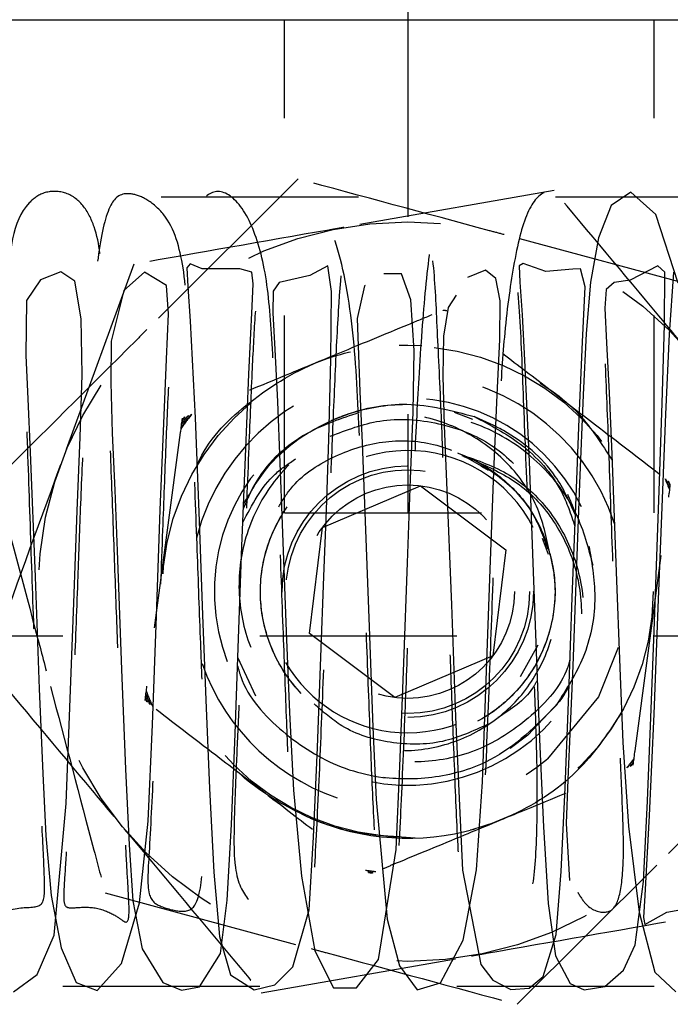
# Model space of a CAD drawing. Header units: inches. Extents: x 1772 to 2706, y -534 to -52.
# Tile 85 of 256: x 1939.112 to 1939.442, y -521.176 to -520.676. Entities that reach past the tile are written whole.
import ezdxf

# ---------------------------------------------------------------- set-up
doc = ezdxf.new("R2010")
doc.units = ezdxf.units.IN
doc.header["$LTSCALE"] = 0.5
doc.header["$MEASUREMENT"] = 0
doc.linetypes.add('HIDDEN', pattern=[0.22499999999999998, 0.15, -0.075])
doc.layers.add('SID-M-H', color=4, linetype='HIDDEN')
doc.layers.add('SID-M-S', color=105, linetype='Continuous')

msp = doc.modelspace()

# ---------------------------------------------------------------- linework, layer by layer
at = {"layer": 'SID-M-H'}
for p, q in [((1939.246122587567, -520.9262780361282), (1939.246122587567, -520.6762780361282)), ((1939.308622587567, -520.6762780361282), (1939.308622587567, -520.9262780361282)), ((1939.433622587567, -520.9262780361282), (1939.433622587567, -520.6762780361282)), ((1939.253003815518, -520.7570376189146), (1939.176304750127, -520.8334313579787)), ((1939.683622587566, -520.7662780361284), (1938.933622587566, -520.7662780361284)), ((1939.382911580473, -520.7629159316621), (1939.276280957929, -520.7815883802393)), ((1939.421768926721, -520.763723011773), (1939.411885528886, -520.7705049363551)), ((1939.434605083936, -520.775100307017), (1939.421768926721, -520.763723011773)), ((1939.411885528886, -520.7705049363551), (1939.405438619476, -520.786824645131)), ((1939.445903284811, -520.8098550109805), (1939.434605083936, -520.775100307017)), ((1939.462020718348, -520.8134905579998), (1939.357512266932, -520.7852640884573)), ((1939.405438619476, -520.786824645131), (1939.401320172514, -520.809401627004)), ((1939.169650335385, -520.8002608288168), (1939.132505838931, -520.9019418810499)), ((1939.198323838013, -520.800102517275), (1939.196604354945, -520.8021062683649)), ((1939.196604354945, -520.8021062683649), (1939.19714743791, -520.8115271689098)), ((1939.204419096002, -520.8026038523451), (1939.198323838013, -520.800102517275)), ((1939.223409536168, -520.8026412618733), (1939.204419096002, -520.8026038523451)), ((1939.268035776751, -520.8011406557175), (1939.259057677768, -520.8059335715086)), ((1939.269910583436, -520.8140540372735), (1939.268035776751, -520.8011406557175)), ((1939.367188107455, -520.7998485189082), (1939.365124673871, -520.8010120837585)), ((1939.365124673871, -520.8010120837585), (1939.365524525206, -520.809408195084)), ((1939.378640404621, -520.8039565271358), (1939.367188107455, -520.7998485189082)), ((1939.396238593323, -520.8025970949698), (1939.392431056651, -520.8027116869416)), ((1939.398716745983, -520.8117016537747), (1939.396238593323, -520.8025970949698)), ((1939.435595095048, -520.8010826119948), (1939.421519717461, -520.8083127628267)), ((1939.439076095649, -520.8042424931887), (1939.435595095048, -520.8010826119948)), ((1939.132573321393, -520.8040838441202), (1939.122350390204, -520.8081208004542)), ((1939.139687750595, -520.8088302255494), (1939.132573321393, -520.8040838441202)), ((1939.175081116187, -520.8042909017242), (1939.164664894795, -520.8136079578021)), ((1939.186290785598, -520.8110697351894), (1939.175081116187, -520.8042909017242)), ((1939.229583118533, -520.8042457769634), (1939.223409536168, -520.8026412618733)), ((1939.23022080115, -520.8102809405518), (1939.229583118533, -520.8042457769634)), ((1939.259057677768, -520.8059335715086), (1939.243374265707, -520.8095616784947)), ((1939.305513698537, -520.8051698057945), (1939.296518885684, -520.8051943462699)), ((1939.310243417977, -520.8182452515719), (1939.305513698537, -520.8051698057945)), ((1939.34818320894, -520.803339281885), (1939.338903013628, -520.8070813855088)), ((1939.353389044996, -520.8075769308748), (1939.34818320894, -520.803339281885)), ((1939.355600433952, -520.8187622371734), (1939.353389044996, -520.8075769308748)), ((1939.392431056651, -520.8027116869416), (1939.378640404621, -520.8039565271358)), ((1939.438868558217, -520.8309258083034), (1939.439076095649, -520.8042424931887)), ((1939.443422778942, -520.8043216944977), (1939.441274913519, -520.8358041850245)), ((1939.122350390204, -520.8081208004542), (1939.115317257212, -520.8186637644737)), ((1939.142914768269, -520.8280301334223), (1939.139687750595, -520.8088302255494)), ((1939.187217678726, -520.8254587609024), (1939.186290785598, -520.8110697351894)), ((1939.19714743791, -520.8115271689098), (1939.198347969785, -520.8290768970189)), ((1939.229807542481, -520.8215099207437), (1939.23022080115, -520.8102809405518)), ((1939.243374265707, -520.8095616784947), (1939.240371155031, -520.8139493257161)), ((1939.286716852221, -520.8112126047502), (1939.283026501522, -520.827819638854)), ((1939.287031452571, -520.8110194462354), (1939.286716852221, -520.8112126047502)), ((1939.365524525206, -520.809408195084), (1939.366695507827, -520.8259279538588)), ((1939.397365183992, -520.8395440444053), (1939.398716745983, -520.8117016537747)), ((1939.401320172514, -520.809401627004), (1939.399148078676, -520.8354566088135)), ((1939.413315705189, -520.8096134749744), (1939.409287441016, -520.8130278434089)), ((1939.421519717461, -520.8083127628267), (1939.413315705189, -520.8096134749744)), ((1939.164664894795, -520.8136079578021), (1939.158221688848, -520.8392398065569)), ((1939.240371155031, -520.8139493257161), (1939.240163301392, -520.8248327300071)), ((1939.269581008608, -520.8485371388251), (1939.269910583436, -520.8140540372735)), ((1939.333184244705, -520.8159414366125), (1939.329159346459, -520.8221771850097)), ((1939.409287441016, -520.8130278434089), (1939.408626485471, -520.8226250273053)), ((1939.115317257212, -520.8186637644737), (1939.114922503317, -520.8466052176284)), ((1939.228031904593, -520.8559922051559), (1939.229807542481, -520.8215099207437)), ((1939.311995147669, -520.8439444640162), (1939.310243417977, -520.8182452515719)), ((1939.329159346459, -520.8221771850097), (1939.326805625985, -520.8368176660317)), ((1939.35530178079, -520.8384040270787), (1939.355600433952, -520.8187622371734)), ((1939.186285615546, -520.8484576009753), (1939.187217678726, -520.8254587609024)), ((1939.240163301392, -520.8248327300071), (1939.241194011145, -520.8434417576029)), ((1939.366695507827, -520.8259279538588), (1939.36792626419, -520.8488685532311)), ((1939.408626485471, -520.8226250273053), (1939.409541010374, -520.8400565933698)), ((1939.143468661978, -520.8563969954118), (1939.142914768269, -520.8280301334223)), ((1939.198347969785, -520.8290768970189), (1939.20072952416, -520.8781690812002)), ((1939.283026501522, -520.827819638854), (1939.284286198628, -520.8648368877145)), ((1939.437743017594, -520.8707070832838), (1939.438868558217, -520.8309258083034)), ((1939.326805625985, -520.8368176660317), (1939.326410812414, -520.8569810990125)), ((1939.399148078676, -520.8354566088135), (1939.397653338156, -520.8664597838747)), ((1939.441274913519, -520.8358041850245), (1939.439384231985, -520.8762239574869)), ((1939.158221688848, -520.8392398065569), (1939.157959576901, -520.8601805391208)), ((1939.30426586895, -520.8413539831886), (1939.308622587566, -520.8412780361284)), ((1939.308622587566, -520.8412780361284), (1939.315739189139, -520.841480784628)), ((1939.353990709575, -520.8665572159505), (1939.35530178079, -520.8384040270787)), ((1939.395599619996, -520.8784115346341), (1939.397365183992, -520.8395440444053)), ((1939.409541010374, -520.8400565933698), (1939.410882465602, -520.8655056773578)), ((1939.114922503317, -520.8466052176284), (1939.115919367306, -520.8685960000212)), ((1939.241194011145, -520.8434417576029), (1939.242540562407, -520.8698725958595)), ((1939.31144984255, -520.875282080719), (1939.311995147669, -520.8439444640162)), ((1939.184830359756, -520.8810649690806), (1939.186285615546, -520.8484576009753)), ((1939.268573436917, -520.8889305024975), (1939.269581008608, -520.8485371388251)), ((1939.36792626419, -520.8488685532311), (1939.370188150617, -520.9003730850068)), ((1939.142417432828, -520.8878924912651), (1939.143468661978, -520.8563969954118)), ((1939.22627321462, -520.89789239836), (1939.228031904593, -520.8559922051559)), ((1939.326410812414, -520.8569810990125), (1939.327148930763, -520.882087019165)), ((1939.157959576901, -520.8601805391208), (1939.15876061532, -520.8858488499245)), ((1939.284286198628, -520.8648368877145), (1939.285505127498, -520.8910785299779)), ((1939.352389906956, -520.905451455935), (1939.353990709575, -520.8665572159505)), ((1939.397653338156, -520.8664597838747), (1939.395821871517, -520.9114490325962)), ((1939.410882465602, -520.8655056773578), (1939.41219347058, -520.8965790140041)), ((1939.115919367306, -520.8685960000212), (1939.117152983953, -520.8954982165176)), ((1939.242540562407, -520.8698725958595), (1939.245028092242, -520.9320915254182)), ((1939.436439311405, -520.9101948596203), (1939.437743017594, -520.8707070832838)), ((1939.310116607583, -520.9090502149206), (1939.31144984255, -520.875282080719)), ((1939.341730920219, -520.8789145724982), (1939.332383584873, -520.8754621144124)), ((1939.439384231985, -520.8762239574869), (1939.437503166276, -520.9234228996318)), ((1939.183107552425, -520.9248503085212), (1939.184830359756, -520.8810649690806)), ((1939.193728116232, -520.8818011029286), (1939.193542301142, -520.8832027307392)), ((1939.193789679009, -520.8813367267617), (1939.193728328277, -520.8817995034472)), ((1939.193978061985, -520.8799157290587), (1939.193789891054, -520.8813351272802)), ((1939.194038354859, -520.8794609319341), (1939.193978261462, -520.8799142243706)), ((1939.194191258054, -520.878307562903), (1939.194038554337, -520.8794594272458)), ((1939.20072952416, -520.8781690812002), (1939.202823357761, -520.9303953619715)), ((1939.327148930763, -520.882087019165), (1939.328356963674, -520.9108022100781)), ((1939.393856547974, -520.922792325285), (1939.395599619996, -520.8784115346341)), ((1939.15876061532, -520.8858488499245), (1939.159983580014, -520.914825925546)), ((1939.193231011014, -520.885550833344), (1939.176182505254, -521.0141499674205)), ((1939.193295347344, -520.8850655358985), (1939.193231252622, -520.8855490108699)), ((1939.193479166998, -520.8836789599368), (1939.193295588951, -520.8850637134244)), ((1939.193542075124, -520.8832044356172), (1939.193479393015, -520.8836772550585)), ((1939.14095492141, -520.9253546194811), (1939.142417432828, -520.8878924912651)), ((1939.267369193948, -520.9250164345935), (1939.268573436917, -520.8889305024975)), ((1939.285505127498, -520.8910785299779), (1939.286771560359, -520.9215962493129)), ((1939.117152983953, -520.8954982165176), (1939.11962291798, -520.9588529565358)), ((1939.41219347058, -520.8965790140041), (1939.414468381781, -520.9562684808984)), ((1939.224557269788, -520.9431511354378), (1939.22627321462, -520.89789239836)), ((1939.352052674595, -520.9054973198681), (1939.345938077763, -520.9015631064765)), ((1939.370188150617, -520.9003730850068), (1939.372161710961, -520.9516072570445)), ((1939.350521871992, -520.9551257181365), (1939.352389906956, -520.905451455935)), ((1939.308513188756, -520.9517569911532), (1939.310116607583, -520.9090502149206)), ((1939.328356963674, -520.9108022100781), (1939.330819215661, -520.9729412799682)), ((1939.395821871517, -520.9114490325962), (1939.393601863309, -520.970974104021)), ((1939.435217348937, -520.9435586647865), (1939.436439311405, -520.9101948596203)), ((1939.441809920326, -520.9127694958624), (1939.441870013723, -520.9123162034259)), ((1939.159983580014, -520.914825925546), (1939.16125353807, -520.945579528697)), ((1939.265389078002, -520.9337119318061), (1939.315208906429, -520.9125536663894)), ((1939.315208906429, -520.9125536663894), (1939.358442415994, -520.9451197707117)), ((1939.441127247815, -520.9179189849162), (1939.441310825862, -520.9165342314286)), ((1939.441311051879, -520.9165325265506), (1939.441373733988, -520.9160597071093)), ((1939.441373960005, -520.916058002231), (1939.441559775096, -520.9146563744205)), ((1939.441559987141, -520.9146547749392), (1939.441621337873, -520.9141919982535)), ((1939.441621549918, -520.9141903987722), (1939.441809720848, -520.9127710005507)), ((1939.286771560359, -520.9215962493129), (1939.289095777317, -520.9841930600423)), ((1939.424014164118, -521.0470052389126), (1939.441062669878, -520.9184061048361)), ((1939.441062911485, -520.9184042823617), (1939.441127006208, -520.9179208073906)), ((1939.13923197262, -520.971984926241), (1939.14095492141, -520.9253546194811)), ((1939.181118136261, -520.978648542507), (1939.183107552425, -520.9248503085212)), ((1939.246122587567, -520.9262780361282), (1940.121122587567, -520.9262780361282)), ((1939.266126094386, -520.9585789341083), (1939.267369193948, -520.9250164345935)), ((1939.392136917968, -520.9693218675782), (1939.393856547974, -520.922792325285)), ((1939.437503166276, -520.9234228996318), (1939.435605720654, -520.9744430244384)), ((1939.202823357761, -520.9303953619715), (1939.204611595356, -520.978284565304)), ((1939.245028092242, -520.9320915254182), (1939.247048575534, -520.986554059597)), ((1939.258802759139, -520.9874363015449), (1939.265389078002, -520.9337119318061)), ((1939.376916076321, -520.9391793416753), (1939.379960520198, -520.9472417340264)), ((1939.16125353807, -520.945579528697), (1939.163496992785, -521.0057239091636)), ((1939.222850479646, -520.9900095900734), (1939.224557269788, -520.9431511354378)), ((1939.358442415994, -520.9451197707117), (1939.351856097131, -520.9988441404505)), ((1939.433822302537, -520.9816626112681), (1939.435217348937, -520.9435586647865)), ((1939.306648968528, -521.0024015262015), (1939.308513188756, -520.9517569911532)), ((1939.372161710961, -520.9516072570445), (1939.373838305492, -520.9968367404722)), ((1939.348505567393, -521.0111214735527), (1939.350521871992, -520.9551257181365)), ((1939.414468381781, -520.9562684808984), (1939.416273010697, -521.0049049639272)), ((1939.11962291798, -520.9588529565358), (1939.12173435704, -521.015625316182)), ((1939.264629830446, -520.9994426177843), (1939.266126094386, -520.9585789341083)), ((1939.137247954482, -521.0250956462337), (1939.13923197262, -520.971984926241)), ((1939.390381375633, -521.0179281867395), (1939.392136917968, -520.9693218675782)), ((1939.393601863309, -520.970974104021), (1939.392351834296, -521.0039195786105)), ((1939.330819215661, -520.9729412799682), (1939.332957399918, -521.0297282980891)), ((1939.435605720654, -520.9744430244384), (1939.433500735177, -521.0284001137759)), ((1939.179191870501, -521.0335870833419), (1939.181118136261, -520.978648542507)), ((1939.204611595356, -520.978284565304), (1939.206229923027, -521.0212114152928)), ((1939.432176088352, -521.0258625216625), (1939.433822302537, -520.9816626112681)), ((1939.247048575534, -520.986554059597), (1939.248602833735, -521.0276090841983)), ((1939.289095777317, -520.9841930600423), (1939.291025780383, -521.0349927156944)), ((1939.533622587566, -520.9887780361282), (1939.033622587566, -520.9887780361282)), ((1939.221069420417, -521.0384374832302), (1939.222850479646, -520.9900095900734)), ((1939.302036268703, -521.0200024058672), (1939.258802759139, -520.9874363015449)), ((1939.365782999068, -521.0093347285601), (1939.374882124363, -520.9933125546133)), ((1939.373838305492, -520.9968367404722), (1939.375569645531, -521.041191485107)), ((1939.415411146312, -520.9946761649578), (1939.405369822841, -521.0196655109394)), ((1939.231584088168, -521.0192653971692), (1939.222497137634, -520.9996171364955)), ((1939.26287406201, -521.0452591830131), (1939.264629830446, -520.9994426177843)), ((1939.351856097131, -520.9988441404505), (1939.302036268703, -521.0200024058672)), ((1939.163496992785, -521.0057239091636), (1939.165496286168, -521.0562732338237)), ((1939.304650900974, -521.0547370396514), (1939.306648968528, -521.0024015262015)), ((1939.392351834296, -521.0039195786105), (1939.391061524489, -521.0345731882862)), ((1939.416273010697, -521.0049049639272), (1939.417832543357, -521.0427582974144)), ((1939.346592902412, -521.0627034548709), (1939.348505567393, -521.0111214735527)), ((1939.12173435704, -521.015625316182), (1939.123450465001, -521.0585609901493)), ((1939.175871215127, -521.0164980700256), (1939.175685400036, -521.0178996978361)), ((1939.175934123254, -521.0160235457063), (1939.175871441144, -521.0164963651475)), ((1939.176117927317, -521.0146370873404), (1939.175934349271, -521.016021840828)), ((1939.176182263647, -521.0141517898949), (1939.176118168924, -521.0146352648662)), ((1939.175374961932, -521.020241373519), (1939.175222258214, -521.0213932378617)), ((1939.175435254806, -521.0197865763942), (1939.17537516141, -521.0202398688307)), ((1939.175623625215, -521.0183656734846), (1939.175435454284, -521.0197850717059)), ((1939.175685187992, -521.0179012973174), (1939.17562383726, -521.0183640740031)), ((1939.206229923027, -521.0212114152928), (1939.208106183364, -521.066023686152)), ((1939.405369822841, -521.0196655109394), (1939.379550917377, -521.0510095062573)), ((1939.38853205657, -521.0657891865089), (1939.390381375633, -521.0179281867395)), ((1939.135374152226, -521.0737403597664), (1939.137247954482, -521.0250956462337)), ((1939.385153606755, -521.0225630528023), (1939.369601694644, -521.0391240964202)), ((1939.430274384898, -521.0722885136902), (1939.432176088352, -521.0258625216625)), ((1939.248602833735, -521.0276090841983), (1939.250662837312, -521.0669329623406)), ((1939.332957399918, -521.0297282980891), (1939.33484697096, -521.0748035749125)), ((1939.433500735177, -521.0284001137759), (1939.431217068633, -521.0798251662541)), ((1939.177009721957, -521.0826147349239), (1939.179191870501, -521.0335870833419)), ((1939.291025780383, -521.0349927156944), (1939.292562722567, -521.0716939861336)), ((1939.391061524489, -521.0345731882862), (1939.389876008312, -521.061564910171)), ((1939.219162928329, -521.0844217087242), (1939.221069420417, -521.0384374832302)), ((1939.369601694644, -521.0391240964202), (1939.360545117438, -521.0458333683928)), ((1939.375569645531, -521.041191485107), (1939.377569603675, -521.085597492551)), ((1939.260884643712, -521.0908048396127), (1939.26287406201, -521.0452591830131)), ((1939.417832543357, -521.0427582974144), (1939.42068964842, -521.0852341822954)), ((1939.423949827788, -521.047490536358), (1939.424013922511, -521.0470070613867)), ((1939.423267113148, -521.0526403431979), (1939.423455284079, -521.0512209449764)), ((1939.423455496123, -521.0512193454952), (1939.423516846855, -521.0507565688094)), ((1939.4235170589, -521.050754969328), (1939.423702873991, -521.0493533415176)), ((1939.423703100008, -521.0493516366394), (1939.423765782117, -521.0488788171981)), ((1939.423766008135, -521.04887711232), (1939.423949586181, -521.0474923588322)), ((1939.165496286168, -521.0562732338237), (1939.167267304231, -521.094672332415)), ((1939.302848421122, -521.0969528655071), (1939.304650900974, -521.0547370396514)), ((1939.423053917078, -521.0542485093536), (1939.423206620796, -521.0530966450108)), ((1939.423206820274, -521.0530951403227), (1939.42326691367, -521.052641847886)), ((1939.123450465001, -521.0585609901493), (1939.125004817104, -521.0901590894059)), ((1939.389876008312, -521.061564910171), (1939.389087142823, -521.0839151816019)), ((1939.208106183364, -521.066023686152), (1939.21029336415, -521.1084345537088)), ((1939.250662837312, -521.0669329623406), (1939.254800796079, -521.1105177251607)), ((1939.343580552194, -521.1072707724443), (1939.346592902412, -521.0627034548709)), ((1939.386498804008, -521.1082280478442), (1939.38853205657, -521.0657891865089)), ((1939.292562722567, -521.0716939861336), (1939.298249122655, -521.1323802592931)), ((1939.129328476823, -521.1404591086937), (1939.135374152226, -521.0737403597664)), ((1939.33484697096, -521.0748035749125), (1939.336507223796, -521.1074492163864)), ((1939.428328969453, -521.1132580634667), (1939.430274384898, -521.0722885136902)), ((1939.431217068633, -521.0798251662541), (1939.428938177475, -521.1202991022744)), ((1939.172647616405, -521.1240953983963), (1939.177009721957, -521.0826147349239)), ((1939.217045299, -521.1227679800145), (1939.219162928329, -521.0844217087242)), ((1939.377569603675, -521.085597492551), (1939.379873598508, -521.124365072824)), ((1939.389087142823, -521.0839151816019), (1939.390774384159, -521.1128144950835)), ((1939.42068964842, -521.0852341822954), (1939.426140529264, -521.1288475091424)), ((1939.125004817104, -521.0901590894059), (1939.127757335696, -521.1203377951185)), ((1939.258677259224, -521.1276497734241), (1939.260884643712, -521.0908048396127)), ((1939.167267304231, -521.094672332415), (1939.169239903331, -521.1231197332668)), ((1939.293766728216, -521.152874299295), (1939.302848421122, -521.0969528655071)), ((1939.364241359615, -521.175518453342), (1939.440940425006, -521.0991247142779)), ((1939.21029336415, -521.1084345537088), (1939.213136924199, -521.1411872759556)), ((1939.254800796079, -521.1105177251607), (1939.261584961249, -521.1484397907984)), ((1939.336507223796, -521.1074492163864), (1939.345783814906, -521.1552562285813)), ((1939.336802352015, -521.1429923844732), (1939.343580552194, -521.1072707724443)), ((1939.38395858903, -521.1401058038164), (1939.386498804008, -521.1082280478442)), ((1939.424059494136, -521.1453811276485), (1939.428328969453, -521.1132580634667)), ((1939.127757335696, -521.1203377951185), (1939.132859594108, -521.1468738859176)), ((1939.155224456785, -521.1190655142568), (1939.2597329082, -521.1472919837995)), ((1939.428938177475, -521.1202991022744), (1939.428260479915, -521.131451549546)), ((1939.163363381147, -521.1547918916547), (1939.172647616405, -521.1240953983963)), ((1939.169239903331, -521.1231197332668), (1939.173917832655, -521.1473068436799)), ((1939.213697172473, -521.1498387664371), (1939.217045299, -521.1227679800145)), ((1939.379873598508, -521.124365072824), (1939.383616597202, -521.151012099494)), ((1939.440061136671, -521.1287158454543), (1939.456096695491, -521.1258958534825)), ((1939.250375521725, -521.1566009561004), (1939.258677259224, -521.1276497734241)), ((1939.426140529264, -521.1288475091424), (1939.433998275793, -521.1592979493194)), ((1939.428260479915, -521.131451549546), (1939.42900363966, -521.1350278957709)), ((1939.42900363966, -521.1350278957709), (1939.440061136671, -521.1287158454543)), ((1939.298249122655, -521.1323802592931), (1939.304428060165, -521.1559811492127)), ((1939.120605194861, -521.1604672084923), (1939.129328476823, -521.1404591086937)), ((1939.213136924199, -521.1411872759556), (1939.218708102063, -521.1605522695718)), ((1939.377325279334, -521.1613633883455), (1939.38395858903, -521.1401058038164)), ((1939.132859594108, -521.1468738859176), (1939.140359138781, -521.1644111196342)), ((1939.325276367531, -521.1647066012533), (1939.336802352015, -521.1429923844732)), ((1939.418084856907, -521.1582775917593), (1939.424059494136, -521.1453811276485)), ((1939.173917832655, -521.1473068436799), (1939.184358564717, -521.1644224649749)), ((1939.203065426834, -521.1665901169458), (1939.213697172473, -521.1498387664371)), ((1939.23433359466, -521.1696401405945), (1939.340964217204, -521.1509676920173)), ((1939.261584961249, -521.1484397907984), (1939.270928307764, -521.1671251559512)), ((1939.383616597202, -521.151012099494), (1939.391010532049, -521.1650304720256)), ((1939.151095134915, -521.1685166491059), (1939.163363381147, -521.1547918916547)), ((1939.241219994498, -521.1656545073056), (1939.250375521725, -521.1566009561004)), ((1939.282732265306, -521.1670902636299), (1939.293766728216, -521.152874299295)), ((1939.304428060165, -521.1559811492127), (1939.313417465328, -521.1682375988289)), ((1939.345783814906, -521.1552562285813), (1939.351822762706, -521.163269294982)), ((1939.108635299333, -521.1692092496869), (1939.120605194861, -521.1604672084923)), ((1939.218708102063, -521.1605522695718), (1939.230688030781, -521.168105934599)), ((1939.370216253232, -521.1672577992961), (1939.377325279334, -521.1613633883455)), ((1939.408640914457, -521.1665468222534), (1939.418084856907, -521.1582775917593)), ((1939.433998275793, -521.1592979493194), (1939.444672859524, -521.1692385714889)), ((1938.933622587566, -521.1662780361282), (1939.683622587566, -521.1662780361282)), ((1939.140359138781, -521.1644111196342), (1939.151095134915, -521.1685166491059)), ((1939.184358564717, -521.1644224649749), (1939.193806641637, -521.1683638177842)), ((1939.193806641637, -521.1683638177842), (1939.203065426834, -521.1665901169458)), ((1939.230688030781, -521.168105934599), (1939.241219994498, -521.1656545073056)), ((1939.313417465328, -521.1682375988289), (1939.325276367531, -521.1647066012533)), ((1939.351822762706, -521.163269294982), (1939.360922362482, -521.1679998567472)), ((1939.391010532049, -521.1650304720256), (1939.398187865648, -521.1681315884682)), ((1939.398187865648, -521.1681315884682), (1939.408640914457, -521.1665468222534)), ((1939.270928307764, -521.1671251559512), (1939.282732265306, -521.1670902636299)), ((1939.360922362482, -521.1679998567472), (1939.370216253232, -521.1672577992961))]:
    msp.add_line(p, q, dxfattribs=at)
for radius in [0.1875000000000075, 0.1245000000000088, 0.0637500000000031, 0.06179687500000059, 0.05412658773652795]:
    msp.add_circle((1939.308622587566, -520.9662780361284), radius, dxfattribs=at)
for radius, start, end in [(0.1437593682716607, 82.04670075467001, 82.84986093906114), (0.1104999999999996, 17.94684014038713, 165.8292613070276), (0.09814002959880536, 25.99827690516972, 328.9822824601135), (0.141706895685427, 140.5512506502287, 144.345311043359), (0.1419321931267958, 140.7210906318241, 144.1754710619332), (0.1426089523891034, 141.2225653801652, 143.6739963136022), (0.1428342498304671, 141.3867032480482, 143.5098584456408), (0.1435340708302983, 141.8879909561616, 143.0085707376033), (0.1437593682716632, 142.0467007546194, 142.8498609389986), (0.07156249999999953, 27.02902050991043, 154.5856577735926), (0.1426089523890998, 21.22256538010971, 23.67399631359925), (0.1428342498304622, 21.38670324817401, 23.50985844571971), (0.1435340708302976, 21.8879909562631, 23.00857073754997), (0.1437593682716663, 22.04670075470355, 22.84986093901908), (0.07470252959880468, 15.03167832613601, 32.67253451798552), (0.0715625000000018, 210.0641799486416, 323.0107212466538), (0.1104999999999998, 199.286253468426, 309.9325484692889), (0.1419321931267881, 200.7210906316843, 204.1754710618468), (0.1437593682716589, 202.0467007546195, 202.8498609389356), (0.1435340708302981, 201.8879909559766, 203.0085707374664), (0.1428342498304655, 201.3867032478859, 203.509858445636), (0.1426089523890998, 201.2225653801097, 203.6739963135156), (0.1426089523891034, 321.2225653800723, 323.6739963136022), (0.1428342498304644, 321.3867032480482, 323.5098584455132), (0.1435340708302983, 321.8879909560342, 323.0085707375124), (0.1437593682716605, 322.0467007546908, 322.8498609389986), (0.1250000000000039, 246.7220559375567, 285.8901961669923), (0.1428342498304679, 261.3867032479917, 263.5098584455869), (0.1435340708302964, 261.8879909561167, 263.0085707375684), (0.1437593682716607, 262.04670075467, 262.8498609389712)]:
    msp.add_arc((1939.308622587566, -520.9662780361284), radius, start, end, dxfattribs=at)
for points, knots in [([(1939.357512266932, -520.7852640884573), (1939.355034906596, -520.7845949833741), (1939.319743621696, -520.7750632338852), (1939.285159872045, -520.7657225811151), (1939.253003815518, -520.7570376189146)], [0, 0, 0, 0, 0.07019751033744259, 1, 1, 1, 1]), ([(1939.394915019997, -521.1187153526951), (1939.396277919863, -521.120979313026), (1939.400151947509, -521.1274145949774), (1939.409888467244, -521.1300790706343), (1939.415401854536, -521.1254470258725), (1939.418176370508, -521.1099210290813), (1939.418165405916, -521.0864978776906), (1939.4166310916, -521.0539607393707), (1939.415108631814, -521.0149523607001), (1939.413336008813, -520.96663098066), (1939.411358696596, -520.9139953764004), (1939.409660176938, -520.8648309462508), (1939.407690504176, -520.823914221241), (1939.403475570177, -520.7911038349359), (1939.392018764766, -520.7673503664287), (1939.379286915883, -520.7605969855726), (1939.369206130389, -520.771003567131), (1939.362694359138, -520.7961480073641), (1939.357710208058, -520.8319856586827), (1939.355281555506, -520.8697257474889), (1939.353767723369, -520.9093009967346), (1939.351936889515, -520.9576655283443), (1939.349866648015, -521.015198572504), (1939.347559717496, -521.0703179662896), (1939.345423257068, -521.1086198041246), (1939.345038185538, -521.1252056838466), (1939.356089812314, -521.1269337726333), (1939.367194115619, -521.1299389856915), (1939.372363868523, -521.1199267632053), (1939.374407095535, -521.091480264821), (1939.374517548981, -521.054378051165), (1939.37292873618, -521.0136783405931), (1939.371319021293, -520.9702703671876), (1939.369508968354, -520.9195776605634), (1939.367358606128, -520.8681503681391), (1939.365836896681, -520.8249015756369), (1939.363034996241, -520.7949236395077), (1939.354978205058, -520.776519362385), (1939.345349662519, -520.7674698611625), (1939.335510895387, -520.7646695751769), (1939.32746133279, -520.7659203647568), (1939.32218170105, -520.7761196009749), (1939.31784030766, -520.8061104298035), (1939.314511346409, -520.8505735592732), (1939.312188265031, -520.8955867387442), (1939.310560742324, -520.9372281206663), (1939.308969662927, -520.9809639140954), (1939.307055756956, -521.0315725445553), (1939.305280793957, -521.0745384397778), (1939.303698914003, -521.1040045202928), (1939.302466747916, -521.1193335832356), (1939.302630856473, -521.1269945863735), (1939.306750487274, -521.1271026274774), (1939.325469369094, -521.127163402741), (1939.332889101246, -521.1336232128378), (1939.334891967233, -521.1338960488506), (1939.336023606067, -521.1310501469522), (1939.33558261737, -521.1189817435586), (1939.333822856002, -521.090544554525), (1939.332133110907, -521.0488173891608), (1939.330503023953, -521.0059999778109), (1939.328928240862, -520.9631490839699), (1939.327304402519, -520.9184830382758), (1939.325549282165, -520.8718623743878), (1939.323496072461, -520.8302315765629), (1939.322101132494, -520.7985745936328), (1939.318142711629, -520.7758680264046), (1939.307059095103, -520.7644158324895), (1939.296181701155, -520.7622424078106), (1939.286257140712, -520.7670802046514), (1939.276695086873, -520.7816308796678), (1939.273805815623, -520.8121705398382), (1939.271511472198, -520.8601146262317), (1939.269589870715, -520.9061384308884), (1939.267718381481, -520.9569963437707), (1939.265694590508, -521.0112448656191), (1939.26345835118, -521.0651751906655), (1939.261544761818, -521.1032302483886), (1939.260055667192, -521.125397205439), (1939.259314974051, -521.1344459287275), (1939.260295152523, -521.136215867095), (1939.265489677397, -521.1306044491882), (1939.285247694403, -521.1259427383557), (1939.292612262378, -521.1249409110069), (1939.293211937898, -521.110896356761), (1939.291297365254, -521.0802030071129), (1939.289685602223, -521.0401330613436), (1939.287737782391, -520.9893499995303), (1939.28569590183, -520.9328706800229), (1939.283895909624, -520.8760286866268), (1939.280695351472, -520.823351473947), (1939.271398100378, -520.7815543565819), (1939.257804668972, -520.7620315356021), (1939.246387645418, -520.764016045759), (1939.238791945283, -520.7780449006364), (1939.233553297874, -520.7994924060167), (1939.23107700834, -520.8248028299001), (1939.229619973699, -520.8544181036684), (1939.22787528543, -520.8952406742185), (1939.225815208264, -520.9501669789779), (1939.223915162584, -521.0026862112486), (1939.22216748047, -521.0425605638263), (1939.220999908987, -521.0685777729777), (1939.220368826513, -521.0896733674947), (1939.220685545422, -521.1102604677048), (1939.228649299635, -521.1271456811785), (1939.244709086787, -521.1328006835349), (1939.24894944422, -521.1165227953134), (1939.25000172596, -521.0965536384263), (1939.248698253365, -521.0672271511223), (1939.247162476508, -521.0307206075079), (1939.245488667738, -520.9856668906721), (1939.243552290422, -520.9334289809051), (1939.241732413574, -520.8821687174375), (1939.239953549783, -520.8376897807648), (1939.236978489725, -520.8019513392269), (1939.227916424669, -520.7738511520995), (1939.214803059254, -520.760896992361), (1939.203603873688, -520.765654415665), (1939.196215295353, -520.7858508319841), (1939.190558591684, -520.8183952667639), (1939.187439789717, -520.8555914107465), (1939.185819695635, -520.8934632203), (1939.184123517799, -520.9382084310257), (1939.182102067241, -520.9936493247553), (1939.17988106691, -521.0516299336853), (1939.177662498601, -521.0969628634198), (1939.175839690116, -521.1215832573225), (1939.182996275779, -521.1261868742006), (1939.195615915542, -521.1294511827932), (1939.202792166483, -521.1257718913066), (1939.205293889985, -521.1029503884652), (1939.20631655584, -521.0685499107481), (1939.205044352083, -521.0292720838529), (1939.203381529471, -520.9872170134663), (1939.201676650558, -520.9392429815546), (1939.19964904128, -520.8864463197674), (1939.1977440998, -520.839826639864), (1939.195970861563, -520.8027596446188), (1939.189184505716, -520.7777214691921), (1939.175801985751, -520.7665004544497), (1939.164262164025, -520.763004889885), (1939.156808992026, -520.7687776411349), (1939.151666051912, -520.7919326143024), (1939.147353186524, -520.8336188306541), (1939.144391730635, -520.8804486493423), (1939.142540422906, -520.9226247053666), (1939.14104153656, -520.9644692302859), (1939.139263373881, -521.0122550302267), (1939.137538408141, -521.0552778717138), (1939.136067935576, -521.0882317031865), (1939.134779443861, -521.1087595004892), (1939.133812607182, -521.1218117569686), (1939.134709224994, -521.1270387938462), (1939.140198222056, -521.1264111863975), (1939.151176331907, -521.1259751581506), (1939.161739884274, -521.1310207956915), (1939.166248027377, -521.1352310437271), (1939.167652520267, -521.1321891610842), (1939.166894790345, -521.1180613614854), (1939.165600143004, -521.0963062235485), (1939.164166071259, -521.0634750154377), (1939.162518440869, -521.0208147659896), (1939.160949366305, -520.9785830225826), (1939.159377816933, -520.9351604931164), (1939.157665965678, -520.8890503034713), (1939.155756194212, -520.8443620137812), (1939.15395241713, -520.8095425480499), (1939.152084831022, -520.7851946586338), (1939.144514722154, -520.7698770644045), (1939.135277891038, -520.7629963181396), (1939.123777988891, -520.7631635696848), (1939.107845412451, -520.7751015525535), (1939.106208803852, -520.8025876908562), (1939.10357587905, -520.8458787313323), (1939.101708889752, -520.8898472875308), (1939.099828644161, -520.9388733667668), (1939.097900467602, -520.9917843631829), (1939.095757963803, -521.0461075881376), (1939.093845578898, -521.0873326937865), (1939.09233271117, -521.1140756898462), (1939.091171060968, -521.1289349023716), (1939.090841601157, -521.1358092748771), (1939.092311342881, -521.1353556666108), (1939.107750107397, -521.1251864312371), (1939.123730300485, -521.1274686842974), (1939.124753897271, -521.1181339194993), (1939.123463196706, -521.0923193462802), (1939.121715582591, -521.0551966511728), (1939.119902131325, -521.0077993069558), (1939.117830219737, -520.9528674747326), (1939.116031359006, -520.8958603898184), (1939.113648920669, -520.8410384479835), (1939.106806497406, -520.793942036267), (1939.093817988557, -520.7659097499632), (1939.081202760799, -520.7616014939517), (1939.072545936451, -520.7721355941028), (1939.064548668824, -520.7971981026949), (1939.062029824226, -520.8323765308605), (1939.060052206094, -520.8781388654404), (1939.058049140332, -520.928600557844), (1939.056259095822, -520.9794177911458), (1939.054566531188, -521.0211821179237), (1939.053270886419, -521.0501640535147), (1939.052242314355, -521.0749074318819), (1939.051651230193, -521.1007477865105), (1939.055527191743, -521.1250639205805), (1939.073771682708, -521.1328195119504), (1939.079530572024, -521.1219345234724), (1939.081564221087, -521.1050992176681), (1939.080773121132, -521.0795340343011), (1939.079187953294, -521.0453365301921), (1939.077616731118, -521.0038040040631), (1939.075754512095, -520.9530989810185), (1939.073816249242, -520.9005015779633), (1939.072132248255, -520.8528405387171), (1939.069779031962, -520.8138106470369), (1939.063375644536, -520.7823578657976), (1939.05053616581, -520.7632514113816), (1939.038486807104, -520.7621582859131), (1939.029749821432, -520.7773711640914), (1939.023737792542, -520.8057682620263), (1939.019733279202, -520.8418716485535), (1939.017827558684, -520.8787751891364), (1939.016274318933, -520.9201907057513), (1939.014323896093, -520.9722797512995), (1939.01220191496, -521.0310615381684), (1939.009871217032, -521.0826203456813), (1939.007722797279, -521.115046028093), (1939.010532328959, -521.1257351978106), (1939.02328889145, -521.1277607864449), (1939.031267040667, -521.1302658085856), (1939.03296429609, -521.1211726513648), (1939.033622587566, -521.1176458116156)], [0, 0, 0, 0, 0.002512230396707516, 0.007140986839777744, 0.01163152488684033, 0.01594356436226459, 0.01981838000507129, 0.02327879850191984, 0.02720088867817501, 0.03178679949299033, 0.03699530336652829, 0.04208613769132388, 0.04684295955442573, 0.05133463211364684, 0.05569327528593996, 0.06042752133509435, 0.06550039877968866, 0.07079941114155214, 0.07561034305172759, 0.07969212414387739, 0.08338845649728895, 0.08794532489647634, 0.09350679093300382, 0.0995570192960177, 0.1047945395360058, 0.1091401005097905, 0.112913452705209, 0.11729475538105, 0.1225683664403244, 0.1283316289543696, 0.1331044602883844, 0.1367647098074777, 0.1407229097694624, 0.1454853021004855, 0.1510327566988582, 0.156391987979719, 0.1611542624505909, 0.1633629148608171, 0.1654353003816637, 0.1674790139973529, 0.1697504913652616, 0.175064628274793, 0.1813976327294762, 0.1871959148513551, 0.1918521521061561, 0.1954559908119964, 0.1993495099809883, 0.2041903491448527, 0.2099681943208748, 0.213034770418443, 0.2158466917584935, 0.2184007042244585, 0.2207304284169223, 0.2248300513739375, 0.2267678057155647, 0.2288786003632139, 0.2312249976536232, 0.2338074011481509, 0.2392300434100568, 0.244065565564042, 0.2482376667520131, 0.25201071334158, 0.2562137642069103, 0.2609064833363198, 0.2660951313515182, 0.2712252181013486, 0.2759461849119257, 0.2782111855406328, 0.2803562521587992, 0.282333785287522, 0.2843072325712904, 0.293098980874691, 0.2978814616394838, 0.3026498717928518, 0.307409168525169, 0.312428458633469, 0.3179095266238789, 0.323826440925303, 0.3268873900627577, 0.3297173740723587, 0.3322903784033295, 0.3346329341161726, 0.3387244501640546, 0.3423172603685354, 0.34609046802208, 0.3501061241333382, 0.3545801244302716, 0.3595304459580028, 0.3648960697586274, 0.3704144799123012, 0.3761638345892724, 0.3822002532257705, 0.3878511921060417, 0.3927368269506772, 0.3967702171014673, 0.400383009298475, 0.403907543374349, 0.4074568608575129, 0.4118091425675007, 0.4171690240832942, 0.4233391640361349, 0.4263820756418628, 0.4293257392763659, 0.4321599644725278, 0.4348791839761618, 0.4399625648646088, 0.4491514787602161, 0.4534916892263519, 0.4574763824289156, 0.4609977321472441, 0.4647012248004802, 0.4690690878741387, 0.4741011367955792, 0.4793231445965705, 0.4842045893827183, 0.4888180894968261, 0.4932218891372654, 0.497853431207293, 0.5028175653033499, 0.5080179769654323, 0.5130135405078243, 0.5172939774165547, 0.5209714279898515, 0.5251971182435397, 0.5304296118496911, 0.53650595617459, 0.542056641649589, 0.5467318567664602, 0.5506190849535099, 0.5547703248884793, 0.5597120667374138, 0.565449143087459, 0.5705393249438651, 0.5744985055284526, 0.5781942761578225, 0.5826918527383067, 0.5879939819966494, 0.5935638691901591, 0.5984790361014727, 0.6028549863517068, 0.6048537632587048, 0.6069759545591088, 0.6120066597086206, 0.6181534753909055, 0.6244262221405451, 0.6294795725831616, 0.6333682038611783, 0.6369122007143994, 0.641406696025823, 0.6468612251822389, 0.6499462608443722, 0.6529305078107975, 0.6556530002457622, 0.6581251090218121, 0.6603889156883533, 0.662477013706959, 0.664403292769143, 0.6663919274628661, 0.6710263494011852, 0.6737187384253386, 0.6765193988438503, 0.6816025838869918, 0.685982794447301, 0.6897250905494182, 0.6937198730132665, 0.698218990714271, 0.7032291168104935, 0.7084892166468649, 0.7133150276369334, 0.715624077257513, 0.7178569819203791, 0.7199412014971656, 0.721903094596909, 0.7305088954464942, 0.7353485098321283, 0.7401371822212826, 0.7448655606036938, 0.7496831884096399, 0.7549723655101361, 0.7607333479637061, 0.7637952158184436, 0.7668024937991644, 0.7695505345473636, 0.7720469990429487, 0.7764008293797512, 0.7800688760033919, 0.7838108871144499, 0.7877792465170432, 0.7921359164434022, 0.7969228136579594, 0.8021311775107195, 0.8075653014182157, 0.8132280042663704, 0.8192438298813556, 0.8251484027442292, 0.8303044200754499, 0.8345782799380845, 0.8381807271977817, 0.8451573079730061, 0.8491779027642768, 0.8542080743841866, 0.8602131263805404, 0.8633209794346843, 0.86634200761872, 0.8692653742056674, 0.8720820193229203, 0.8773593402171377, 0.8867488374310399, 0.8910949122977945, 0.89516061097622, 0.8988152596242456, 0.9023332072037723, 0.9064826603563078, 0.9112957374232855, 0.9165724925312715, 0.9215760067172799, 0.9263043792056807, 0.9308181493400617, 0.9353646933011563, 0.9402376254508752, 0.9453289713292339, 0.9504270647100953, 0.9548950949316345, 0.9587133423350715, 0.9626124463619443, 0.9675150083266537, 0.973413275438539, 0.9792582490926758, 0.9842561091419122, 0.9884166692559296, 0.992387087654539, 0.9970472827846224, 1, 1, 1, 1]), ([(1939.452397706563, -520.8459245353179), (1939.446946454, -520.8394124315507), (1939.423434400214, -520.8113247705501), (1939.40051620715, -520.7839465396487), (1939.382911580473, -520.7629159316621)], [0, 0, 0, 0, 0.2318492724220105, 0.9999999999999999, 0.9999999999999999, 0.9999999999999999, 0.9999999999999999]), ([(1939.276280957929, -520.7815883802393), (1939.273753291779, -520.7820310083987), (1939.237745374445, -520.78833647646), (1939.202459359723, -520.7945155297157), (1939.169650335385, -520.8002608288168)], [0, 0, 0, 0, 0.0701975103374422, 1, 1, 1, 1]), ([(1939.32084030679, -520.8259816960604), (1939.316906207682, -520.8276070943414), (1939.301598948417, -520.8339313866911), (1939.27489527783, -520.844964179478), (1939.238694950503, -520.8599205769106), (1939.215815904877, -520.8693732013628), (1939.203121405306, -520.8746180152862), (1939.20094253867, -520.8755182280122)], [0, 0, 0, 0, 0.1087870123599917, 0.423281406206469, 0.6472466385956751, 0.9394538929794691, 1, 1, 1, 1]), ([(1939.436231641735, -520.9067107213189), (1939.425786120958, -520.8986806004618), (1939.408161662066, -520.8851315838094), (1939.379227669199, -520.8628882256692), (1939.354805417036, -520.8441133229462), (1939.340568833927, -520.8331687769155), (1939.33338286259, -520.8276444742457)], [0, 0, 0, 0, 0.325307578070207, 0.5488831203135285, 0.7722969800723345, 0.9999999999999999, 0.9999999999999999, 0.9999999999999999, 0.9999999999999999]), ([(1939.176304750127, -520.8334313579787), (1939.174486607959, -520.835242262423), (1939.148586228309, -520.861039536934), (1939.123205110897, -520.886319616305), (1939.099605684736, -520.909825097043)], [0, 0, 0, 0, 0.0701975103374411, 1, 1, 1, 1]), ([(1939.201699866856, -520.9023722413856), (1939.20215871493, -520.9013286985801), (1939.207895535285, -520.8882816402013), (1939.228933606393, -520.8681327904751), (1939.261862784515, -520.8479310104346), (1939.299989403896, -520.8399275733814), (1939.335078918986, -520.8424588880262), (1939.367865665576, -520.8546643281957), (1939.395303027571, -520.8728227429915), (1939.407161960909, -520.8915600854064), (1939.412312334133, -520.8996977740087)], [0, 0, 0, 0, 0.01339085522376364, 0.1674212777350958, 0.3427866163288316, 0.476037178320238, 0.6096995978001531, 0.7369144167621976, 0.8857410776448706, 0.9999999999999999, 0.9999999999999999, 0.9999999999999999, 0.9999999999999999]), ([(1939.225360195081, -520.9219736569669), (1939.229248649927, -520.9152584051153), (1939.238047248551, -520.9000634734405), (1939.26009585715, -520.8830113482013), (1939.287378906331, -520.8721200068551), (1939.316873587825, -520.8701443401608), (1939.345560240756, -520.8770476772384), (1939.370419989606, -520.8925625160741), (1939.387224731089, -520.9098925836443), (1939.392237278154, -520.9227764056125), (1939.393716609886, -520.9265787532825)], [0, 0, 0, 0, 0.1102734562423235, 0.2495211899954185, 0.3886826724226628, 0.5257219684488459, 0.6657509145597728, 0.8030521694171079, 0.9418756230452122, 1, 1, 1, 1]), ([(1939.269749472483, -520.8795953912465), (1939.272153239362, -520.8785942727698), (1939.284300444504, -520.873535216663), (1939.309477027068, -520.8688342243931), (1939.331113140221, -520.8745219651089), (1939.342429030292, -520.8774967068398)], [0, 0, 0, 0, 0.1052867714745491, 0.5320565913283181, 0.9999999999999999, 0.9999999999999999, 0.9999999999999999, 0.9999999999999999]), ([(1939.402695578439, -520.9530389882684), (1939.400374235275, -520.9441919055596), (1939.395370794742, -520.9251228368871), (1939.376736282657, -520.900475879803), (1939.350536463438, -520.882354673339), (1939.319855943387, -520.8743381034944), (1939.288644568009, -520.8768960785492), (1939.260487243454, -520.8896943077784), (1939.23844856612, -520.9109526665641), (1939.225000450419, -520.9379611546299), (1939.221498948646, -520.9676088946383), (1939.227923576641, -520.9963165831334), (1939.243546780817, -521.0208670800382), (1939.266126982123, -521.0386320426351), (1939.293034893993, -521.047559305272), (1939.321076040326, -521.047013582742), (1939.34686736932, -521.0372153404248), (1939.367649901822, -521.0194842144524), (1939.380964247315, -520.9963173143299), (1939.386190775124, -520.9699008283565), (1939.382093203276, -520.9528934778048), (1939.38003684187, -520.9443583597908)], [0, 0, 0, 0, 0.05005959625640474, 0.107898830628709, 0.16575149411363, 0.2228001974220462, 0.2791161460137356, 0.335113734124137, 0.3899013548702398, 0.4447304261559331, 0.4980974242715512, 0.5513782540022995, 0.6036932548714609, 0.6554347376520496, 0.7066963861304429, 0.7569070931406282, 0.8071091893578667, 0.8557943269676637, 0.9045053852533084, 0.952076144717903, 0.9999999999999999, 0.9999999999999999, 0.9999999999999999, 0.9999999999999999]), ([(1939.283965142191, -520.8754864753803), (1939.274991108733, -520.878472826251), (1939.254873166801, -520.8851676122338), (1939.233980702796, -520.9036905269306), (1939.22731894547, -520.9192655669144), (1939.225282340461, -520.9240271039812)], [0, 0, 0, 0, 0.358603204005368, 0.8039148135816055, 1, 1, 1, 1]), ([(1939.380768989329, -520.9469037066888), (1939.379027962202, -520.9387387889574), (1939.375477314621, -520.92208727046), (1939.360177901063, -520.900313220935), (1939.338296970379, -520.8840058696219), (1939.310992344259, -520.8750339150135), (1939.287189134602, -520.8748582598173), (1939.273592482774, -520.8785515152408), (1939.269749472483, -520.8795953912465)], [0, 0, 0, 0, 0.1686046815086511, 0.3438520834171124, 0.5279647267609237, 0.7145558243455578, 0.9193209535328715, 1, 1, 1, 1]), ([(1939.342429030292, -520.8774967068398), (1939.35047220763, -520.881746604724), (1939.367826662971, -520.8909164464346), (1939.386060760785, -520.9109736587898), (1939.391442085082, -520.9270716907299), (1939.393473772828, -520.9331494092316)], [0, 0, 0, 0, 0.3496711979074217, 0.7544721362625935, 1, 1, 1, 1]), ([(1939.393687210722, -520.9273742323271), (1939.390673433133, -520.9206266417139), (1939.382851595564, -520.9031142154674), (1939.363042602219, -520.8867079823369), (1939.347398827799, -520.8797174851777), (1939.342429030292, -520.8774967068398)], [0, 0, 0, 0, 0.2995663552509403, 0.777482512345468, 1, 1, 1, 1]), ([(1939.269354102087, -520.8874698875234), (1939.277605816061, -520.8843211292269), (1939.29524481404, -520.8775902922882), (1939.32430555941, -520.879656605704), (1939.351449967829, -520.8899195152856), (1939.364414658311, -520.9031610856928), (1939.370536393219, -520.9094135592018)], [0, 0, 0, 0, 0.2361010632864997, 0.5046934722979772, 0.7661235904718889, 1, 1, 1, 1]), ([(1939.380036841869, -520.9443583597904), (1939.381140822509, -520.9488146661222), (1939.38407935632, -520.9606762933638), (1939.383032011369, -520.9809391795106), (1939.375207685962, -521.0026901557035), (1939.361046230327, -521.0211360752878), (1939.342069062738, -521.0344037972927), (1939.319900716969, -521.0413115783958), (1939.296679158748, -521.0412236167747), (1939.274642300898, -521.0341265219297), (1939.255706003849, -521.0206606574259), (1939.241744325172, -521.0021590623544), (1939.234046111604, -520.9802644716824), (1939.233298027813, -520.9570480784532), (1939.239584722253, -520.9347784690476), (1939.252357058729, -520.9153701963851), (1939.270350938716, -520.900737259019), (1939.29194433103, -520.8922559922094), (1939.315113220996, -520.890674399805), (1939.337633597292, -520.8961327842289), (1939.357347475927, -520.9082408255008), (1939.372429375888, -520.9247385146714), (1939.377352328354, -520.9382237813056), (1939.379639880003, -520.9444899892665)], [0, 0, 0, 0, 0.02938169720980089, 0.07820708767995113, 0.1274810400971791, 0.1757090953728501, 0.2250204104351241, 0.2737514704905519, 0.3223755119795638, 0.3717186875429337, 0.4199598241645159, 0.4691850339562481, 0.5181042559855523, 0.5665542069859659, 0.6159338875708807, 0.6642384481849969, 0.7133453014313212, 0.7624216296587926, 0.8107470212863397, 0.8601303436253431, 0.9085484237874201, 0.9575051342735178, 1, 1, 1, 1]), ([(1939.380768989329, -520.9469037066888), (1939.381343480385, -520.9493453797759), (1939.38402979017, -520.960762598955), (1939.383337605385, -520.9821035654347), (1939.372641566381, -521.0080080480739), (1939.353359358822, -521.0282266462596), (1939.327966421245, -521.0402001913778), (1939.300104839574, -521.0422170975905), (1939.273263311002, -521.0340152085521), (1939.251259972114, -521.0167662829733), (1939.236913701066, -520.9926666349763), (1939.232213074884, -520.9650696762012), (1939.23779504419, -520.9376091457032), (1939.252882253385, -520.9140065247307), (1939.275475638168, -520.8974017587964), (1939.302430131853, -520.8902624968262), (1939.328907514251, -520.8922858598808), (1939.34320349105, -520.9008830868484), (1939.34954221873, -520.9046950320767)], [0, 0, 0, 0, 0.01821122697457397, 0.0851553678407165, 0.1507427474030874, 0.2176859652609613, 0.2833185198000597, 0.3501824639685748, 0.4159481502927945, 0.4826550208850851, 0.548640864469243, 0.615113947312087, 0.6814026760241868, 0.7475696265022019, 0.8141393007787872, 0.8800324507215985, 0.9468072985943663, 1, 1, 1, 1]), ([(1939.243193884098, -520.9232277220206), (1939.24510243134, -520.9200749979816), (1939.251610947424, -520.909323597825), (1939.27017271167, -520.8970940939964), (1939.295359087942, -520.8890072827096), (1939.322392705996, -520.8898561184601), (1939.338070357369, -520.897651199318), (1939.345938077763, -520.9015631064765)], [0, 0, 0, 0, 0.09477920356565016, 0.3232154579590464, 0.5513829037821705, 0.7748646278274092, 1, 1, 1, 1]), ([(1939.337272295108, -520.8972877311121), (1939.345708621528, -520.9003126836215), (1939.362581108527, -520.9063625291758), (1939.38218926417, -520.9255299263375), (1939.394932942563, -520.9501076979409), (1939.399610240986, -520.9785223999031), (1939.395788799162, -521.0012562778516), (1939.390728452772, -521.0132332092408), (1939.389533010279, -521.0160626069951)], [0, 0, 0, 0, 0.1809118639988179, 0.3618201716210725, 0.5425090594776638, 0.736135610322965, 0.9376653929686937, 1, 1, 1, 1]), ([(1939.132505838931, -520.9019418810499), (1939.131625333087, -520.9043522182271), (1939.119082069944, -520.9386887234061), (1939.106790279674, -520.9723368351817), (1939.095361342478, -521.0036229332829)], [0, 0, 0, 0, 0.07019751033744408, 1, 1, 1, 1]), ([(1939.22500771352, -520.931270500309), (1939.229640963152, -520.9222676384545), (1939.236318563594, -520.9092924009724), (1939.248268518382, -520.9013385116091), (1939.251927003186, -520.89890342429)], [0, 0, 0, 0, 0.6938494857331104, 0.9999999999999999, 0.9999999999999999, 0.9999999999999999, 0.9999999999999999]), ([(1939.343620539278, -520.9002809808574), (1939.351082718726, -520.9037388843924), (1939.366358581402, -520.9108175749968), (1939.384155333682, -520.930377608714), (1939.39532914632, -520.9551751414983), (1939.398097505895, -520.9837934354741), (1939.393109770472, -521.007182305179), (1939.386433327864, -521.019791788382), (1939.384503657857, -521.0234362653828)], [0, 0, 0, 0, 0.1662480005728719, 0.3403270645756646, 0.5253340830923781, 0.7107256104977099, 0.9163919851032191, 0.9999999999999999, 0.9999999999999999, 0.9999999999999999, 0.9999999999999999]), ([(1939.38003684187, -520.9443583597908), (1939.379188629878, -520.9418947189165), (1939.375620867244, -520.9315321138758), (1939.364908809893, -520.9144695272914), (1939.350757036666, -520.9050374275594), (1939.343620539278, -520.9002809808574)], [0, 0, 0, 0, 0.1339076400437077, 0.5632444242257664, 1, 1, 1, 1]), ([(1939.099605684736, -520.909825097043), (1939.106651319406, -520.9363311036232), (1939.115823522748, -520.9708373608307), (1939.125233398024, -521.006237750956), (1939.127415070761, -521.0144453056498)], [0, 0, 0, 0, 0.7681507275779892, 1, 1, 1, 1]), ([(1939.400647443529, -520.9433715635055), (1939.402153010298, -520.9524716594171), (1939.405262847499, -520.9712684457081), (1939.399465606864, -520.9996422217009), (1939.389239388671, -521.0156097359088), (1939.384314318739, -521.0232998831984)], [0, 0, 0, 0, 0.3272760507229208, 0.6760080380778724, 1, 1, 1, 1]), ([(1939.390999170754, -521.0008230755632), (1939.390593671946, -521.002184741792), (1939.387278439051, -521.0133173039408), (1939.371991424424, -521.030055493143), (1939.347100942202, -521.047044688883), (1939.317544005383, -521.0541354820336), (1939.288108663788, -521.0507965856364), (1939.262906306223, -521.0396811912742), (1939.251672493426, -521.0268044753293), (1939.246838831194, -521.0212639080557)], [0, 0, 0, 0, 0.02440195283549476, 0.1995028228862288, 0.3704064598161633, 0.5414164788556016, 0.7083075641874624, 0.874491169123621, 1, 1, 1, 1]), ([(1939.095361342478, -521.0036229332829), (1939.112965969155, -521.0246535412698), (1939.135884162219, -521.0520317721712), (1939.159396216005, -521.0801194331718), (1939.164847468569, -521.0866315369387)], [0, 0, 0, 0, 0.7681507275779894, 0.9999999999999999, 0.9999999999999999, 0.9999999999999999, 0.9999999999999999]), ([(1939.222338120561, -521.0039408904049), (1939.222824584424, -521.005737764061), (1939.226370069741, -521.0188338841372), (1939.244413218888, -521.038360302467), (1939.273994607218, -521.0572082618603), (1939.309258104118, -521.0634307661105), (1939.344248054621, -521.0567460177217), (1939.371673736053, -521.0392576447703), (1939.385756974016, -521.0231566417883), (1939.39019049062, -521.0148562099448), (1939.39051421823, -521.0142501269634)], [0, 0, 0, 0, 0.02677980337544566, 0.1951787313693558, 0.3619577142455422, 0.5297368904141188, 0.6972955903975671, 0.8642911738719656, 0.9900907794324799, 0.9999999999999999, 0.9999999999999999, 0.9999999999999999, 0.9999999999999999]), ([(1939.384503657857, -521.0234362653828), (1939.373931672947, -521.0341228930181), (1939.356436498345, -521.0518077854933), (1939.322858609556, -521.0616148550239), (1939.293491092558, -521.0615998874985), (1939.265291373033, -521.0525968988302), (1939.241733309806, -521.0352847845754), (1939.226886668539, -521.0181059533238), (1939.223120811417, -521.0063480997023), (1939.222339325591, -521.0039081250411)], [0, 0, 0, 0, 0.2244999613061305, 0.3715164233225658, 0.5182111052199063, 0.6670678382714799, 0.8126112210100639, 0.9611133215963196, 1, 1, 1, 1]), ([(1939.374396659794, -521.0111410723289), (1939.373632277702, -521.0125479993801), (1939.369181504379, -521.0207401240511), (1939.361091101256, -521.025878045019), (1939.354390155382, -521.0301335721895)], [0, 0, 0, 0, 0.1717414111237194, 1, 1, 1, 1]), ([(1939.127415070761, -521.0144453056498), (1939.134843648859, -521.0423919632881), (1939.144258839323, -521.0778123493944), (1939.153313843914, -521.111877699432), (1939.155224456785, -521.1190655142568)], [0, 0, 0, 0, 0.788999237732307, 1, 1, 1, 1]), ([(1939.181013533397, -521.0258453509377), (1939.191459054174, -521.0338754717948), (1939.209083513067, -521.0474244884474), (1939.238017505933, -521.0696678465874), (1939.262439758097, -521.0884427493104), (1939.276676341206, -521.0993872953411), (1939.283862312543, -521.1049115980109)], [0, 0, 0, 0, 0.3253075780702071, 0.5488831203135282, 0.7722969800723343, 1, 1, 1, 1]), ([(1939.349185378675, -521.0336183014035), (1939.341694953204, -521.037029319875), (1939.326076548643, -521.0441416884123), (1939.29984951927, -521.043914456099), (1939.276714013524, -521.0370442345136), (1939.265742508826, -521.0272243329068), (1939.261257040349, -521.0232096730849)], [0, 0, 0, 0, 0.2578859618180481, 0.5377220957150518, 0.8110074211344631, 1, 1, 1, 1]), ([(1939.440940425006, -521.0991247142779), (1939.442758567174, -521.0973138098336), (1939.468658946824, -521.0715165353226), (1939.494040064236, -521.0462364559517), (1939.517639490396, -521.0227309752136)], [0, 0, 0, 0, 0.07019751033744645, 1, 1, 1, 1]), ([(1939.417204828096, -521.0275222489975), (1939.41074525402, -521.0372793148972), (1939.396361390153, -521.0590058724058), (1939.364896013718, -521.0799444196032), (1939.334573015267, -521.0897352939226), (1939.317432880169, -521.0908839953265), (1939.312409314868, -521.0912206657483)], [0, 0, 0, 0, 0.2749285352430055, 0.6121974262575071, 0.8863397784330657, 1, 1, 1, 1]), ([(1939.312409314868, -521.0912206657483), (1939.300099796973, -521.0905509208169), (1939.275544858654, -521.0892149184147), (1939.242136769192, -521.0735182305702), (1939.217897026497, -521.0560907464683), (1939.209223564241, -521.0400813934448), (1939.206835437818, -521.0356734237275)], [0, 0, 0, 0, 0.282746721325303, 0.5640211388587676, 0.8799588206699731, 1, 1, 1, 1]), ([(1939.296404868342, -521.1065743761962), (1939.298583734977, -521.1056741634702), (1939.311278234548, -521.1004293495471), (1939.334157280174, -521.0909767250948), (1939.370357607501, -521.076020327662), (1939.397061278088, -521.0649875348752), (1939.412368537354, -521.0586632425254), (1939.416302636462, -521.0570378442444)], [0, 0, 0, 0, 0.06054610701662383, 0.352753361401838, 0.576718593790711, 0.8912129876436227, 1, 1, 1, 1]), ([(1939.164847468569, -521.0866315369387), (1939.183408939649, -521.108805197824), (1939.206934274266, -521.1369087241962), (1939.229559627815, -521.163937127), (1939.23433359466, -521.1696401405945)], [0, 0, 0, 0, 0.7889992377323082, 0.9999999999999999, 0.9999999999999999, 0.9999999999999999, 0.9999999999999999]), ([(1939.340964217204, -521.1509676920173), (1939.343491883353, -521.1505250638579), (1939.379499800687, -521.1442195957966), (1939.414785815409, -521.1380405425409), (1939.447594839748, -521.13229524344)], [0, 0, 0, 0, 0.07019751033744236, 0.9999999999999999, 0.9999999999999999, 0.9999999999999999, 0.9999999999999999]), ([(1939.2597329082, -521.1472919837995), (1939.262210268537, -521.1479610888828), (1939.297501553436, -521.1574928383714), (1939.332085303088, -521.1668334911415), (1939.364241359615, -521.175518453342)], [0, 0, 0, 0, 0.0701975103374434, 0.9999999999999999, 0.9999999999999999, 0.9999999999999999, 0.9999999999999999])]:
    msp.add_open_spline(points, degree=3, knots=knots, dxfattribs=at)
at = {"layer": 'SID-M-S'}
for p, q in [((1939.308622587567, -520.1962780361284), (1939.308622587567, -520.6762780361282)), ((1937.783622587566, -520.6762780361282), (1941.023622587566, -520.6762780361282))]:
    msp.add_line(p, q, dxfattribs=at)

doc.saveas('drawing.dxf')
